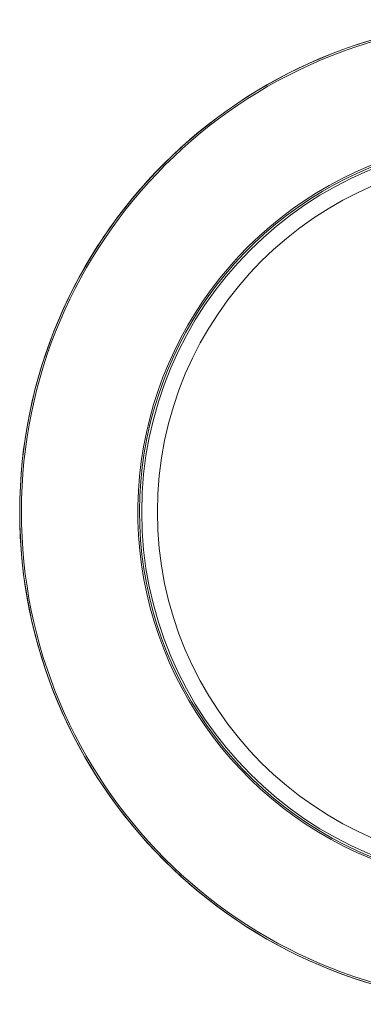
# Model space of a CAD drawing. Header units: millimetres. Extents: x 4085 to 7229, y 5281 to 10698.
# Tile 1 of 11: x 4085 to 4486, y 5281 to 6431. Entities that reach past the tile are written whole.
import ezdxf

# ---------------------------------------------------------------- set-up
doc = ezdxf.new("R2010")
doc.units = ezdxf.units.MM

msp = doc.modelspace()

# ---------------------------------------------------------------- linework, layer by layer
at = {"color": 7, "linetype": 'Continuous', "lineweight": 15}
for radius in [575, 432.5, 414.1]:
    msp.add_circle((4659.6, 5856.3), radius, dxfattribs=at)
for radius, start, end in [(575, 270.1, 269.9), (573, 270.1, 269.9), (437, 325.7188, 250.1702), (435, 328.749, 250.1741), (435, 328.749, 250.1741)]:
    msp.add_arc((4659.6, 5856.3), radius, start, end, dxfattribs=at)

doc.saveas('drawing.dxf')
